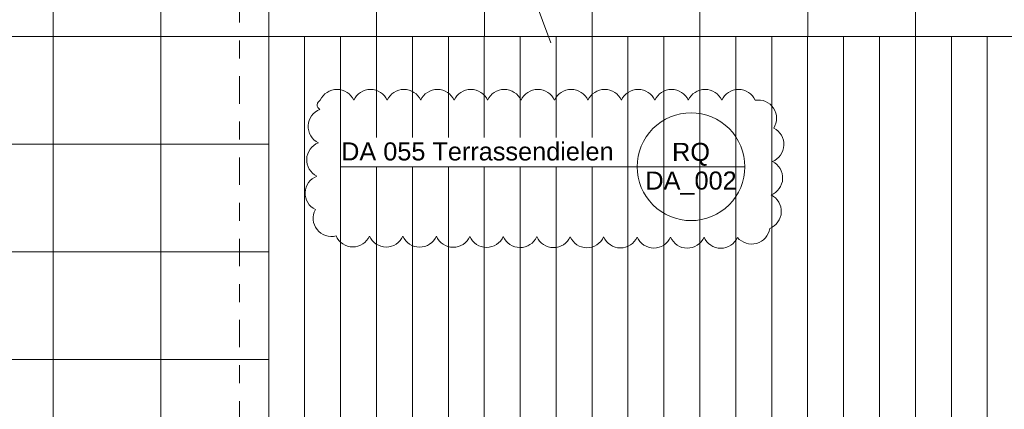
# Model space of a CAD drawing. Header units: metres. Extents: x -180 to 4, y -50 to 6.
# Tile 15 of 44: x -173.34 to -167.86, y -35.67 to -33.5. Entities that reach past the tile are written whole.
import ezdxf

# ---------------------------------------------------------------- set-up
doc = ezdxf.new("R2010")
doc.units = ezdxf.units.M
doc.header["$LTSCALE"] = 0.05
doc.header["$PDMODE"] = 1
doc.header["$PDSIZE"] = -2
doc.linetypes.add('ISO-10 Strichpunktlinie', pattern=[4.699, 3.048, -0.762, 0.127, -0.762])
for name, color, linetype, lineweight, true_color in [('30 -34 Innenwände- 6 Elemente', 7, 'Continuous', 9, 0xff6633), ('70 -72 Beschriftung- 1 Beschriftung allgemein', 7, 'Continuous', 9, 0xff6633), ('70 -72 Beschriftung- 7 Detailverweise', 7, 'Continuous', 9, 0x00dd00), ('70 -72 Beschriftung- 7 Detailverweise Linie', 7, 'Continuous', 9, 0x00dd00), ('70 -77 Revision- 2 Wolken', 7, 'Continuous', 18, 0x944cff)]:
    doc.layers.add(name, color=color, linetype=linetype, lineweight=lineweight, true_color=true_color)
for name, color, linetype, lineweight in [('60- 61 allgemeine Ausstattung- 4 Terrassen', 7, 'Continuous', 9), ('70 -72 Beschriftung- 5 Höhenkoten', 7, 'Continuous', 15), ('Keine', 7, 'Continuous', 9)]:
    doc.layers.add(name, color=color, linetype=linetype, lineweight=lineweight)
doc.styles.add('Arial', font='arial.ttf')

# ---------------------------------------------------------------- blocks, each defined once
blk = doc.blocks.new('Gruppe-6674')
at = {"color": 255}
blk.add_wipeout([(-175.826, -12.117), (-175.826, -31.602), (-163.6783, -31.602), (-163.6783, -37.207), (-163.781, -37.207), (-163.781, -37.297), (-163.5883, -37.297), (-163.5883, -31.512), (-175.736, -31.512), (-175.736, -12.117)], dxfattribs=at).dxf.layer = '30 -34 Innenwände- 6 Elemente'
blk = doc.blocks.new('Gruppe-6675')
at = {"color": 255}
blk.add_wipeout([(-175.676, -12.117), (-175.676, -31.452), (-163.5283, -31.452), (-163.5283, -37.357), (-163.781, -37.357), (-163.781, -37.397), (-163.4883, -37.397), (-163.4883, -31.412), (-175.636, -31.412), (-175.636, -12.117)], dxfattribs=at).dxf.layer = '30 -34 Innenwände- 6 Elemente'
blk = doc.blocks.new('Gruppe-6676')
at = {"layer": '30 -34 Innenwände- 6 Elemente', "color": 7, "transparency": 33554687}
blk.add_blockref('Gruppe-6674', (0, 0), dxfattribs=at)
blk.add_blockref('Gruppe-6675', (0, 0), dxfattribs=at)
blk = doc.blocks.new('Gruppe-6677')
at = {"layer": '30 -34 Innenwände- 6 Elemente', "color": 7, "transparency": 33554687}
blk.add_blockref('Gruppe-6676', (0, 0), dxfattribs=at)
at = {"layer": '30 -34 Innenwände- 6 Elemente', "color": 0, "flags": 1}
for tag in ['IFC_UUID', 'instanceID']:
    blk.add_attdef(tag, (-175.826, -37.397), '', height=0.00018, dxfattribs=at)
blk = doc.blocks.new('_02-OG2_Tragwerk (2D)')
at = {"layer": '30 -34 Innenwände- 6 Elemente'}
blk.add_blockref('Gruppe-6677', (0, 0), dxfattribs=at)
blk = doc.blocks.new('Änderungswolke-31')
at = {"layer": '70 -77 Revision- 2 Wolken', "transparency": 33554687, "flags": 128}
blk.add_lwpolyline([(-1.25, 0.3775, -0.298217), (-1.1569, 0.4385, -0.298217), (-1.0638, 0.3775, -0.298217), (-0.9706, 0.4385, -0.298217), (-0.8775, 0.3775, -0.298217), (-0.7844, 0.4385, -0.298217), (-0.6913, 0.3775, -0.298217), (-0.5982, 0.4385, -0.298217), (-0.5051, 0.3775, -0.298217), (-0.4119, 0.4385, -0.298217), (-0.3188, 0.3775, -0.298217), (-0.2257, 0.4385, -0.298217), (-0.1326, 0.3775, -0.298217), (-0.0395, 0.4385, -0.298217), (0.0537, 0.3775, -0.298217), (0.1468, 0.4385, -0.298217), (0.2399, 0.3775, -0.298217), (0.333, 0.4385, -0.298217), (0.4261, 0.3775, -0.298217), (0.5192, 0.4385, -0.298217), (0.6124, 0.3775, -0.298217), (0.7055, 0.4385, -0.298217), (0.7986, 0.3775, -0.298217), (0.8917, 0.4385, -0.298217), (0.9848, 0.3775, -0.298217), (1.0779, 0.4385, -0.298217), (1.1711, 0.3775, -0.298217), (1.2733, 0.3336, -0.298217), (1.2739, 0.2223, -0.298217), (1.3311, 0.1268, -0.298217), (1.2665, 0.0362, -0.298217), (1.3237, -0.0593, -0.298217), (1.2591, -0.1499, -0.298217), (1.3163, -0.2454, -0.298217), (1.2517, -0.336, -0.298217), (1.1784, -0.4198, -0.298217), (1.0723, -0.3861, -0.298217), (0.9789, -0.4467, -0.298217), (0.886, -0.3854, -0.298217), (0.7927, -0.446, -0.298217), (0.6998, -0.3847, -0.298217), (0.6065, -0.4453, -0.298217), (0.5136, -0.384, -0.298217), (0.4202, -0.4446, -0.298217), (0.3273, -0.3833, -0.298217), (0.234, -0.4439, -0.298217), (0.1411, -0.3826, -0.298217), (0.0478, -0.4432, -0.298217), (-0.0451, -0.3819, -0.298217), (-0.1385, -0.4426, -0.298217), (-0.2314, -0.3813, -0.298217), (-0.3247, -0.4419, -0.298217), (-0.4176, -0.3806, -0.298217), (-0.5109, -0.4412, -0.298217), (-0.6038, -0.3799, -0.298217), (-0.6972, -0.4405, -0.298217), (-0.7901, -0.3792, -0.298217), (-0.8834, -0.4398, -0.298217), (-0.9763, -0.3785, -0.298217), (-1.0696, -0.4391, -0.298217), (-1.1625, -0.3778, -0.298217), (-1.268, -0.3423, -0.298217), (-1.2777, -0.2315, -0.298217), (-1.3344, -0.1357, -0.298217), (-1.2692, -0.0454, -0.298217), (-1.3259, 0.0504, -0.298217), (-1.2608, 0.1406, -0.298217), (-1.3174, 0.2364, -0.298217), (-1.2523, 0.3267, -0.298217), (-1.2678, 0.3528, -0.298217), (-1.25, 0.3775)], format="xyb", close=True, dxfattribs=at)
blk = doc.blocks.new('Gruppe-9596')
at = {"layer": '60- 61 allgemeine Ausstattung- 4 Terrassen', "linetype": 'Continuous', "lineweight": 9, "transparency": 33554534}
h = blk.add_hatch(dxfattribs=at)
h.set_pattern_fill('Platte 60_60 SRF', style=0, pattern_type=2)
h.set_pattern_definition([(90, (-171.951, -31.79404), (-0.6, 7e-17), []), (0, (-171.951, -31.79404), (0, 0.6), [])])
h.paths.add_polyline_path([(-163.6783, -31.794), (-175.661, -31.794), (-175.661, -39.717), (-171.951, -39.717), (-171.951, -33.594), (-163.6783, -33.594)])
at = {"layer": '60- 61 allgemeine Ausstattung- 4 Terrassen', "linetype": 'Continuous', "lineweight": 9, "transparency": 33554495}
h = blk.add_hatch(dxfattribs=at)
h.set_pattern_fill('Dämmstoff v 2mm SRF-3', style=0, pattern_type=2)
h.set_pattern_definition([(90, (-171.951, -33.59404), (0.2, 0), [])])
h.paths.add_polyline_path([(-171.951, -33.594), (-163.6783, -33.594), (-163.6783, -37.187), (-171.951, -37.187)])
at = {"layer": '60- 61 allgemeine Ausstattung- 4 Terrassen', "color": 252, "linetype": 'Continuous', "lineweight": 9, "true_color": 0x888888, "transparency": 33554687, "flags": 128}
blk.add_lwpolyline([(-171.951, -33.594), (-163.6783, -33.594), (-163.6783, -37.187), (-171.951, -37.187)], close=True, dxfattribs=at)
at = {"layer": '60- 61 allgemeine Ausstattung- 4 Terrassen', "color": 252, "true_color": 0x888888, "flags": 128}
blk.add_lwpolyline([(-163.6783, -33.594), (-171.951, -33.594), (-171.951, -37.187)], dxfattribs=at)
at = {"layer": '70 -72 Beschriftung- 7 Detailverweise', "transparency": 33554687}
blk.add_line((-170.639, -32.9344), (-170.38, -33.63), dxfattribs=at)
at = {"layer": '70 -72 Beschriftung- 7 Detailverweise'}
blk.add_line((-169.3, -34.32), (-169.9, -34.32), dxfattribs=at)
at = {"layer": '70 -72 Beschriftung- 7 Detailverweise', "flags": 128}
blk.add_lwpolyline([(-169.3, -34.32), (-169.3014, -34.3494), (-169.3058, -34.3785), (-169.3129, -34.4071), (-169.3228, -34.4348), (-169.3354, -34.4614), (-169.3506, -34.4867), (-169.3681, -34.5103), (-169.3879, -34.5321), (-169.4097, -34.5519), (-169.4333, -34.5694), (-169.4586, -34.5846), (-169.4852, -34.5972), (-169.5129, -34.6071), (-169.5415, -34.6142), (-169.5706, -34.6186), (-169.6, -34.62), (-169.6294, -34.6186), (-169.6585, -34.6142), (-169.6871, -34.6071), (-169.7148, -34.5972), (-169.7414, -34.5846), (-169.7667, -34.5694), (-169.7903, -34.5519), (-169.8121, -34.5321), (-169.8319, -34.5103), (-169.8494, -34.4867), (-169.8646, -34.4614), (-169.8772, -34.4348), (-169.8871, -34.4071), (-169.8942, -34.3785), (-169.8986, -34.3494), (-169.9, -34.32), (-169.8986, -34.2906), (-169.8942, -34.2615), (-169.8871, -34.2329), (-169.8772, -34.2052), (-169.8646, -34.1786), (-169.8494, -34.1533), (-169.8319, -34.1297), (-169.8121, -34.1079), (-169.7903, -34.0881), (-169.7667, -34.0706), (-169.7414, -34.0554), (-169.7148, -34.0428), (-169.6871, -34.0329), (-169.6585, -34.0258), (-169.6294, -34.0214), (-169.6, -34.02), (-169.5706, -34.0214), (-169.5415, -34.0258), (-169.5129, -34.0329), (-169.4852, -34.0428), (-169.4586, -34.0554), (-169.4333, -34.0706), (-169.4097, -34.0881), (-169.3879, -34.1079), (-169.3681, -34.1297), (-169.3506, -34.1533), (-169.3354, -34.1786), (-169.3228, -34.2052), (-169.3129, -34.2329), (-169.3058, -34.2615), (-169.3014, -34.2906)], close=True, dxfattribs=at)
at = {"layer": '70 -72 Beschriftung- 7 Detailverweise'}
blk.add_point((-169.6, -34.32), dxfattribs=at)
at = {"layer": '70 -72 Beschriftung- 7 Detailverweise', "char_height": 0.10069, "line_spacing_factor": 0.96878, "style": 'Arial'}
for s, insert, attachment_point in [('RQ', (-169.6, -34.3154), 8), ('DA_002', (-169.6, -34.3467), 2)]:
    blk.add_mtext(s, dxfattribs=dict(at, insert=insert, attachment_point=attachment_point))
at = {"color": 255, "linetype": 'Continuous'}
blk.add_wipeout([(-171.5477, -34.32), (-170.0232, -34.32), (-170.0232, -34.1577), (-171.5477, -34.1577)], dxfattribs=at).dxf.layer = '70 -72 Beschriftung- 5 Höhenkoten'
at = {"layer": '70 -72 Beschriftung- 7 Detailverweise', "transparency": 33554687}
for q in [(-171.5477, -34.32), (-169.6, -34.32)]:
    blk.add_line((-170.235, -34.32), q, dxfattribs=at)
at = {"layer": '70 -77 Revision- 2 Wolken'}
blk.add_blockref('Änderungswolke-31', (-170.4137, -34.3275), dxfattribs=at)
at = {"layer": '70 -72 Beschriftung- 5 Höhenkoten', "insert": (-171.5477, -34.1844), "char_height": 0.100689, "attachment_point": 1, "line_spacing_factor": 0.96878, "style": 'Arial'}
blk.add_mtext('DA 055 Terrassendielen', dxfattribs=at)
blk = doc.blocks.new('Gruppe-9597')
at = {"layer": 'Keine', "color": 7}
blk.add_blockref('Gruppe-9596', (0, 0), dxfattribs=at)
blk = doc.blocks.new('_OG2_2D (2D)')
at = {"layer": '70 -72 Beschriftung- 7 Detailverweise Linie', "linetype": 'ISO-10 Strichpunktlinie', "flags": 128}
blk.add_lwpolyline([(-172.11368377, -30.7), (-159.87599996, -30.7), (-159.87599996, -40.00227873), (-172.11368377, -40.00227873)], close=True, dxfattribs=at)
at = {"layer": '70 -72 Beschriftung- 1 Beschriftung allgemein', "color": 7}
blk.add_blockref('Gruppe-9597', (0, 0), dxfattribs=at)

msp = doc.modelspace()

# ---------------------------------------------------------------- block references
at = {"layer": 'Keine', "color": 1}
msp.add_blockref('_02-OG2_Tragwerk (2D)', (0, 0), dxfattribs=at)

# ---------------------------------------------------------------- next in the draw order: block references
msp.add_blockref('_OG2_2D (2D)', (0, 0), dxfattribs=at)

doc.saveas('drawing.dxf')
